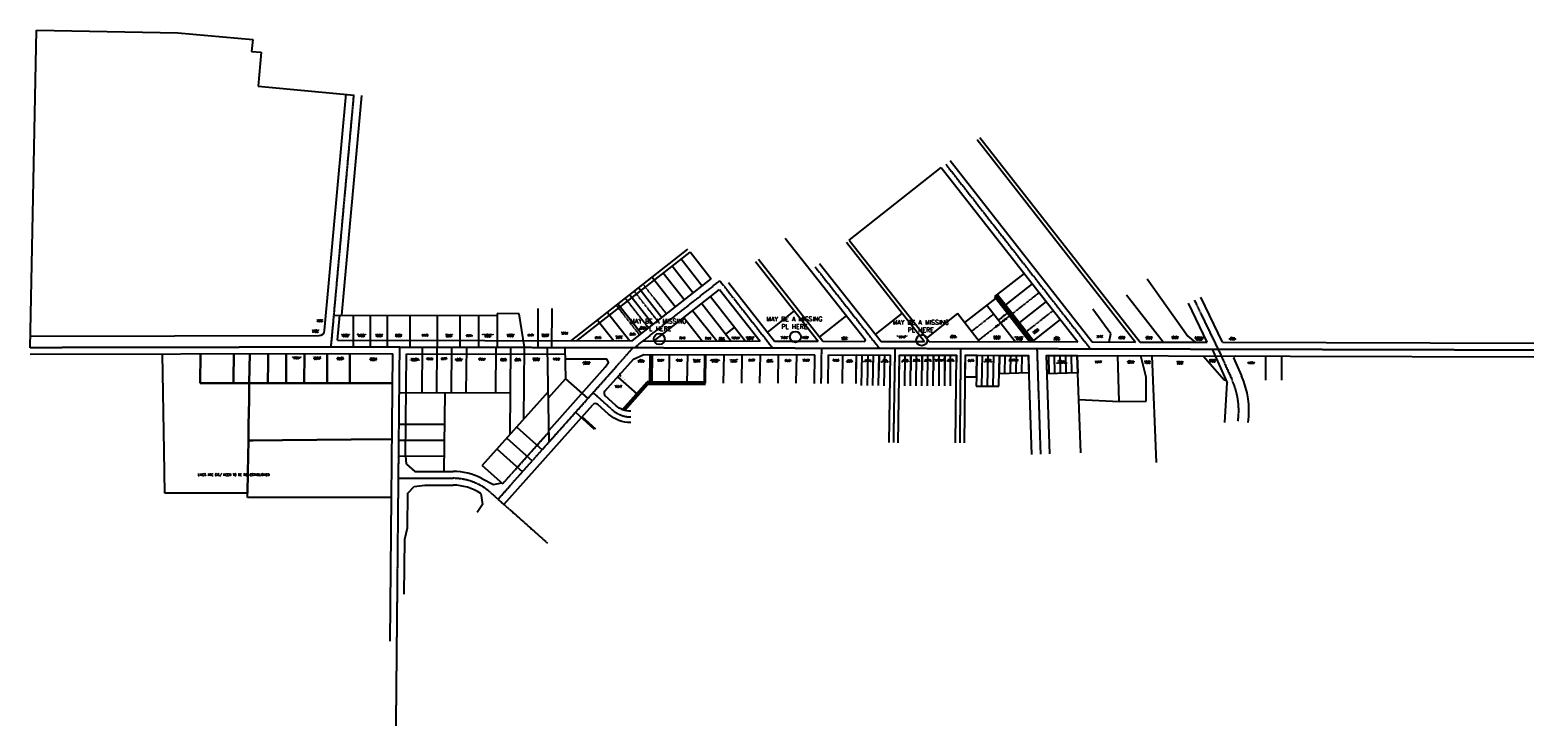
# Model space of a CAD drawing. Header units: feet. Extents: x 1411505 to 1433187, y 668446 to 674156.
# Tile 2 of 2: x 1426563 to 1433187, y 671090 to 674156. Entities that reach past the tile are written whole.
import ezdxf

# ---------------------------------------------------------------- set-up
doc = ezdxf.new("R2010")
doc.units = ezdxf.units.FT
doc.header["$MEASUREMENT"] = 0
doc.linetypes.add('cl', pattern=[5, 0.09375, -0.09375, 4.625, -0.09375, 0.09375])
doc.linetypes.add('F', pattern=[0.15, 0.1, -0.05])
for name, color, linetype in [('DV_X_Property_Line', 80, 'Continuous'), ('DV_X_Property_Line-GIS', 74, 'Continuous'), ('DV_X_Text', 20, 'Continuous'), ('RW_X_CL', 180, 'cl'), ('RW_X_Esmt_SH', 50, 'esmtshex'), ('RW_X_Esmt_U', 11, 'esmtuex'), ('RW_X_Right_of_Way', 50, 'rowex'), ('SC_Scratch15', 7, 'Continuous')]:
    doc.layers.add(name, color=color, linetype=linetype)
doc.layers.add('SURVEY NOTES', color=10, linetype='Continuous', plot=False)
doc.styles.add('C1', font='simplex.shx')
doc.styles.get("Standard").update_dxf_attribs({"font": 'font31.shx'})
doc.styles.add('Straight-Normal', font='font30.shx', dxfattribs={"height": 0.1})
doc.linetypes.add('esmtshex', pattern='A,0.75,-0.1,["Ex SH",Straight-Normal,S=1,R=0,X=0,Y=-0.06],-0.55,0.75,-0.3,0.75,-0.3,0.75,-0.3,0.75,-0.3', length=5.6)
doc.linetypes.add('esmtuex', pattern='A,0.75,-0.1,["Ex U",Straight-Normal,S=1,R=0,X=0,Y=-0.06],-0.45,0.75,-0.3,0.75,-0.3,0.75,-0.3,0.75,-0.3', length=5.5)
doc.linetypes.add('rowex', pattern='A,0.75,-0.05,["Ex R/W",Straight-Normal,S=1,R=0,X=0,Y=-0.06],-0.7,0.75,-0.3,0.75,-0.3,0.75,-0.3,0.75,-0.3', length=5.7)
doc.dimstyles.new('COEC', dxfattribs={"dimscale": 13.9, "dimtxt": 0.18, "dimasz": 0.18, "dimexe": 0.18, "dimexo": 0.0625, "dimgap": 0.09, "dimtad": 1, "dimzin": 0, "dimdsep": 46, "dimtxsty": 'Standard', "dimcen": 0.09, "dimclrd": 256, "dimclre": 256, "dimclrt": 256, "dimaunit": 1, "dimadec": 4, "dimazin": 0, "dimtfac": 1, "dimtofl": 0, "dimtmove": 0, "dimatfit": 3, "dimfxl": 1, "dimtolj": 1, "dimtzin": 0, "dimlwd": -1, "dimlwe": -1, "dimarcsym": 0})

msp = doc.modelspace()

# ---------------------------------------------------------------- linework, layer by layer
at = {"layer": 'DV_X_Property_Line'}
for p, q in [((1426563.7, 672756.2), (1426590.5, 674155.6)), ((1426590.5, 674155.6), (1427214.2, 674143.3)), ((1427214.2, 674143.3), (1427543.4, 674113.4)), ((1427543.4, 674113.4), (1427538.7, 674061.6)), ((1427538.7, 674061.6), (1427580.7, 674057.8)), ((1427580.7, 674057.8), (1427567.1, 673907.9)), ((1427567.1, 673907.9), (1427990.4, 673869.4)), ((1429430.1, 673147.2), (1429523.4, 673028.4)), ((1429351.3, 673085.3), (1429444.6, 672966.6)), ((1429390.7, 673116.2), (1429484, 672997.5)), ((1430941.3, 673083.5), (1430811, 672981)), ((1429243.5, 673019.8), (1429346, 672889.2)), ((1429302.2, 673066.8), (1429405.2, 672935.6)), ((1430977, 673037.9), (1430859.2, 672945.3)), ((1431483.9, 673059.2), (1431662.5, 672807.5)), ((1429152.8, 672948.6), (1429255.4, 672818.1)), ((1429204.1, 672988.8), (1429306.6, 672858.3)), ((1429521.1, 672950.6), (1429650.8, 672785.5)), ((1429560.4, 672981.5), (1429714.5, 672785.3)), ((1430815.9, 672974.7), (1430678.4, 672866.6)), ((1430776.6, 672943.8), (1430902.9, 672782.3)), ((1430815.9, 672974.7), (1430816, 672974.7)), ((1430817.3, 672985.9), (1430976.7, 672782.1)), ((1430859.2, 672945.3), (1430852.9, 672940.3)), ((1431038.7, 672959.2), (1430920.9, 672866.5)), ((1431554.3, 672780.7), (1431392.5, 672987.8)), ((1427901.4, 672900), (1428620.3, 672898.2)), ((1427985.8, 672899.8), (1427985.5, 672759.7)), ((1428060.8, 672899.6), (1428060.5, 672759.5)), ((1428135.8, 672899.4), (1428135.5, 672759.3)), ((1428235.8, 672899.2), (1428235.5, 672759.1)), ((1428355.8, 672898.9), (1428355.5, 672758.8)), ((1428455.8, 672898.6), (1428455.5, 672758.5)), ((1428538.3, 672898.4), (1428538, 672758.3)), ((1428620.4, 672906.1), (1428620, 672758.1)), ((1428717.3, 672905.7), (1428620.4, 672906.1)), ((1428741.2, 672757.8), (1428717.3, 672905.7)), ((1428801.2, 672757.6), (1428800.1, 672929.2)), ((1428861.4, 672757.5), (1428862.2, 672929.3)), ((1429062.4, 672877.6), (1429133.7, 672786.8)), ((1429105.6, 672911.5), (1429203.8, 672786.6)), ((1429442.5, 672888.8), (1429523.4, 672785.8)), ((1429481, 672920.7), (1429587.1, 672785.7)), ((1429928.8, 672918.4), (1429810.3, 672825.2)), ((1430158.2, 672897.6), (1430039.4, 672804.3)), ((1430404.3, 672908.4), (1430286.5, 672815.6)), ((1430647.6, 672906.1), (1430511.3, 672798.6)), ((1430744, 672782.7), (1430647.6, 672906.1)), ((1431100.3, 672880.5), (1430982.5, 672787.8)), ((1431323.4, 672817.7), (1431243.9, 672925.6)), ((1429627.3, 672815.3), (1429666.7, 672846.2)), ((1430920.9, 672866.5), (1430914.6, 672861.6)), ((1431315.6, 672781.3), (1431323.4, 672817.7)), ((1428289.5, 672758.9), (1428287.6, 672559.1)), ((1428354.5, 672758.8), (1428352.6, 672558.9)), ((1428419.5, 672758.6), (1428417.6, 672558.7)), ((1428484.5, 672758.4), (1428482.6, 672558.4)), ((1428614.5, 672758.1), (1428612.6, 672558)), ((1428679.5, 672758), (1428675.8, 672372.8)), ((1428739.5, 672757.8), (1428736.5, 672440.8)), ((1428849.3, 672341.9), (1428842.3, 672757.5)), ((1428918.6, 672757.4), (1428920.7, 672619.4)), ((1430982.5, 672787.8), (1430976.2, 672782.8)), ((1431662.5, 672807.5), (1431694.5, 672780.3)), ((1429297.7, 672600.8), (1429299.4, 672726.4)), ((1429377.7, 672600.6), (1429379.4, 672726.2)), ((1429457.7, 672600.5), (1429459.4, 672726)), ((1429537.7, 672600.4), (1429539.4, 672725.8)), ((1429617.7, 672600.1), (1429619.4, 672725.6)), ((1429697.7, 672599.9), (1429699.4, 672725.4)), ((1429777.7, 672599.7), (1429779.4, 672725.2)), ((1429857.7, 672599.5), (1429859.4, 672725)), ((1429937.7, 672599.3), (1429939.4, 672724.8)), ((1430140.7, 672598.8), (1430142.4, 672724.3)), ((1430200.7, 672598.6), (1430202.4, 672724.1)), ((1428846.1, 672535.4), (1428920.9, 672619.3)), ((1428920.7, 672619.4), (1429018.8, 672531.9)), ((1429238.3, 672550.7), (1429151.5, 672628.1)), ((1428189.3, 672559.4), (1428677.6, 672557.8)), ((1428389.3, 672558.7), (1428385.9, 672210.8)), ((1428554.7, 672237), (1428845.6, 672563.2)), ((1429282.9, 672600.8), (1429176.7, 672481.7)), ((1429537.7, 672600.4), (1429282.9, 672600.8)), ((1428187.9, 672419.4), (1428387.9, 672418.8)), ((1429049, 672395.5), (1428965, 672471.5)), ((1428187.2, 672349.4), (1428387.2, 672348.8)), ((1428662.9, 672358.2), (1428774.9, 672258.3)), ((1428706.1, 672406.7), (1428818.1, 672306.9)), ((1428186.6, 672279.5), (1428386.6, 672278.8)), ((1428619.6, 672309.7), (1428731.6, 672209.8)), ((1428554.7, 672237), (1428644.7, 672157.1))]:
    msp.add_line(p, q, dxfattribs=at)
at = {"layer": 'DV_X_Property_Line', "linetype": 'F'}
for p, q in [((1429263.2, 673035.2), (1429365.7, 672904.7)), ((1429145, 672942.4), (1429247.5, 672811.9)), ((1429184.4, 672973.4), (1429286.9, 672842.8)), ((1429223.8, 673004.3), (1429326.3, 672873.8))]:
    msp.add_line(p, q, dxfattribs=at)
at = {"layer": 'DV_X_Property_Line', "color": 247, "linetype": 'F'}
for p, q in [((1431007.8, 672998.6), (1430890, 672905.9)), ((1430807.4, 672904.5), (1430709.2, 672827.3)), ((1430877.5, 672896), (1430740, 672787.9)), ((1430867.9, 672908.2), (1430828.6, 672877.3)), ((1431069.5, 672919.8), (1430951.7, 672827.1))]:
    msp.add_line(p, q, dxfattribs=at)
at = {"layer": 'DV_X_Property_Line', "color": 1}
for p, q in [((1427152.8, 672300.1), (1427146.1, 672728.6)), ((1427313.8, 672728.9), (1427311.4, 672599.6)), ((1427311.4, 672599.6), (1427313.8, 672728.9)), ((1427460.7, 672729.2), (1427458.6, 672615.9)), ((1427458.6, 672615.9), (1427460.7, 672729.2)), ((1427530.7, 672729.3), (1427529.5, 672665.4)), ((1427529.5, 672665.4), (1427530.7, 672729.3)), ((1427611, 672694.3), (1427610.5, 672599.6)), ((1427610.5, 672599.6), (1427611, 672694.3)), ((1427611.1, 672729.4), (1427611, 672694.3)), ((1427611, 672694.3), (1427611.1, 672729.4)), ((1427691.1, 672729.6), (1427690.6, 672599.6)), ((1427690.6, 672599.6), (1427691.1, 672729.6)), ((1427691.1, 672729), (1427691.1, 672723.3)), ((1427691.1, 672723.3), (1427691.1, 672729)), ((1427770.5, 672599.6), (1427771.1, 672729.7)), ((1427771.1, 672729.7), (1427770.5, 672599.6)), ((1427871.1, 672729.9), (1427870.9, 672660.7)), ((1427870.9, 672660.7), (1427871.1, 672729.9)), ((1427971, 672729.7), (1427970.6, 672599.5)), ((1427970.6, 672599.5), (1427971, 672729.7)), ((1427458.6, 672615.9), (1427458.3, 672599.6)), ((1427458.3, 672599.6), (1427458.6, 672615.9)), ((1427529.5, 672665.4), (1427528.4, 672599.6)), ((1427528.4, 672599.6), (1427529.5, 672665.4)), ((1427870.9, 672660.7), (1427870.6, 672599.5)), ((1427870.6, 672599.5), (1427870.9, 672660.7)), ((1427311.4, 672599.6), (1427365, 672599.6)), ((1427365, 672599.6), (1427311.4, 672599.6)), ((1427365, 672599.6), (1427446.7, 672599.6)), ((1427446.7, 672599.6), (1427365, 672599.6)), ((1427446.7, 672599.6), (1427458.3, 672599.6)), ((1427458.3, 672599.6), (1427446.7, 672599.6)), ((1427458.3, 672599.6), (1427528.4, 672599.6)), ((1427458.3, 672599.6), (1427458.3, 672599.6)), ((1427458.3, 672599.6), (1427458.3, 672599.6)), ((1427528.4, 672599.6), (1427458.3, 672599.6)), ((1427528.4, 672599.6), (1427527.1, 672524.5)), ((1427527.1, 672524.5), (1427528.4, 672599.6)), ((1427528.4, 672599.6), (1427528.4, 672599.6)), ((1427610.5, 672599.6), (1427528.4, 672599.6)), ((1427528.4, 672599.6), (1427610.5, 672599.6)), ((1427610.5, 672599.6), (1427610.5, 672599.6)), ((1427610.5, 672599.6), (1427690.6, 672599.6)), ((1427690.6, 672599.6), (1427610.5, 672599.6)), ((1427690.6, 672599.6), (1427770.5, 672599.6)), ((1427690.6, 672599.6), (1427690.6, 672599.6)), ((1427770.5, 672599.6), (1427690.6, 672599.6)), ((1427770.5, 672599.6), (1427854.7, 672599.5)), ((1427854.7, 672599.5), (1427770.5, 672599.6)), ((1427770.5, 672599.6), (1427770.5, 672599.6)), ((1427854.7, 672599.5), (1427870.6, 672599.5)), ((1427870.6, 672599.5), (1427854.7, 672599.5)), ((1427870.6, 672599.5), (1427970.6, 672599.5)), ((1427870.6, 672599.5), (1427870.6, 672599.5)), ((1427870.6, 672599.5), (1427870.6, 672599.5)), ((1427970.6, 672599.5), (1427870.6, 672599.5)), ((1427970.6, 672599.5), (1428046.3, 672599.5)), ((1427970.6, 672599.5), (1427970.6, 672599.5)), ((1428046.3, 672599.5), (1427970.6, 672599.5)), ((1428046.3, 672599.5), (1428159.8, 672599.5)), ((1428159.6, 672599.5), (1428046.3, 672599.5)), ((1428159.8, 672599.5), (1428159.8, 672599.5)), ((1427527.1, 672524.5), (1427525.3, 672416.5)), ((1427525.3, 672416.5), (1427527.1, 672524.5)), ((1427525.3, 672416.5), (1427524.3, 672357.3)), ((1427524.3, 672357.3), (1427525.3, 672416.5)), ((1427524.1, 672347.1), (1427521.8, 672205.9)), ((1427521.8, 672205.9), (1427524.1, 672347.1)), ((1427524.3, 672357.3), (1427524.1, 672347.1)), ((1427524.1, 672347.1), (1427524.3, 672357.3)), ((1427543.4, 672347.3), (1427524.1, 672347.1)), ((1427524.1, 672347.1), (1427543.4, 672347.3)), ((1427674.4, 672348.6), (1427543.4, 672347.3)), ((1427543.4, 672347.3), (1427674.4, 672348.6)), ((1427977.5, 672351.6), (1427674.4, 672348.6)), ((1427674.4, 672348.6), (1427977.5, 672351.6)), ((1428157.3, 672353.3), (1427977.5, 672351.6)), ((1427977.5, 672351.6), (1428157.3, 672353.3)), ((1427155.6, 672114.7), (1427152.8, 672300.1)), ((1427521.8, 672205.9), (1427520.3, 672115.6)), ((1427520.3, 672115.6), (1427521.8, 672205.9)), ((1427337.1, 672115.2), (1427155.6, 672114.7)), ((1427520.3, 672115.6), (1427337.1, 672115.2)), ((1427519.9, 672095.6), (1427520, 672103.4)), ((1427535.5, 672095.6), (1427519.9, 672095.6)), ((1427520, 672103.4), (1427520.3, 672115.6)), ((1427579.5, 672095.6), (1427535.5, 672095.6)), ((1427535.5, 672095.6), (1427535.5, 672095.6)), ((1427699.7, 672095.7), (1427579.5, 672095.6)), ((1428154.8, 672095.9), (1427699.7, 672095.7))]:
    msp.add_line(p, q, dxfattribs=at)
at = {"layer": 'DV_X_Property_Line-GIS'}
for p, q in [((1430225.3, 672589.1), (1430227.6, 672724.1)), ((1430252.6, 672724), (1430250.3, 672589)), ((1430275.3, 672589), (1430277.7, 672723.9)), ((1430300.3, 672588.9), (1430302.7, 672723.9)), ((1430325.4, 672588.8), (1430327.8, 672723.7)), ((1430415.7, 672588.5), (1430417.4, 672723.6)), ((1430440.8, 672588.4), (1430442.4, 672723.5)), ((1430465.9, 672588.3), (1430467.4, 672723.4)), ((1430491.1, 672588.2), (1430492.4, 672723.4)), ((1430516.1, 672588.1), (1430517.4, 672723.3)), ((1430541.2, 672588), (1430542.6, 672723.2)), ((1430566.3, 672587.9), (1430567.6, 672723.2)), ((1430591.3, 672587.9), (1430592.6, 672723.1)), ((1430616.4, 672587.8), (1430617.6, 672723.1)), ((1430730.8, 672628.4), (1430732.2, 672722.8)), ((1430755.3, 672588), (1430757.2, 672722.7)), ((1430780.3, 672587.2), (1430782.2, 672722.6)), ((1430805.3, 672587.1), (1430807.2, 672722.6)), ((1430830.3, 672587), (1430832.2, 672722.5)), ((1430856.2, 672643.2), (1430857.3, 672722.5)), ((1430881.2, 672644.2), (1430882.3, 672722.4)), ((1430906.3, 672645.1), (1430907.4, 672722.3)), ((1430931.4, 672646), (1430932.4, 672722.3)), ((1431052.2, 672641.7), (1431049.5, 672722)), ((1431077.1, 672642.5), (1431074.4, 672721.9)), ((1431102.1, 672643.3), (1431099.4, 672721.8)), ((1431126.9, 672644.1), (1431124.4, 672721.8)), ((1431151.9, 672644.9), (1431149.4, 672721.7)), ((1431191.6, 672293.5), (1431174.5, 672721.6)), ((1431359.3, 672519.6), (1431353.5, 672721.2)), ((1431478.2, 672626.8), (1431455.5, 672720.9)), ((1431523.9, 672250.5), (1431504.5, 672720.8)), ((1431730.2, 672720.2), (1431822.9, 672614.1)), ((1432005.7, 672613.8), (1432005.6, 672718.6)), ((1432076.8, 672612.9), (1432076.6, 672718.4)), ((1430681.8, 672627.9), (1430730.8, 672628.4)), ((1430730.8, 672628.4), (1430730.3, 672587.4)), ((1430831.1, 672642.3), (1430962.7, 672647.2)), ((1431177.4, 672645.8), (1431042.8, 672641.4)), ((1431479.3, 672520.8), (1431478.2, 672626.8)), ((1431822.9, 672614.1), (1431830.2, 672614)), ((1430730.3, 672587.4), (1430830.3, 672587)), ((1431181.9, 672528), (1431359.3, 672519.6)), ((1431359.3, 672519.6), (1431479.3, 672520.8))]:
    msp.add_line(p, q, dxfattribs=at)
at = {"layer": 'RW_X_CL'}
for p, q in [((1427888.7, 672760), (1427989.5, 673870.8)), ((1430596.2, 673565), (1431233, 672751.5)), ((1430020.8, 673112.3), (1430303.4, 672753.9)), ((1429224.8, 672755.9), (1429601, 673051.2)), ((1429601, 673051.2), (1429833.7, 672755)), ((1431796.4, 672749.1), (1431692.4, 672965.2)), ((1426562.8, 672757.5), (1427888.7, 672760)), ((1427888.7, 672760), (1433186.7, 672746.6)), ((1428623.8, 672088.6), (1429219.2, 672756.6)), ((1430047.7, 672598.7), (1430049.8, 672754.5)), ((1430366.7, 672338), (1430373.4, 672753.7)), ((1430659.1, 672337.3), (1430663, 672752.9)), ((1431014.7, 672287.5), (1430999.1, 672752.1)), ((1431795.9, 672750.1), (1431857.5, 672613.7)), ((1429126.8, 672482.7), (1429042.2, 672558.1)), ((1428644.7, 672157.1), (1428848.6, 672385.9))]:
    msp.add_line(p, q, dxfattribs=at)
msp.add_lwpolyline([(1428175.1, 671089.8), (1428191.2, 672759.2)], dxfattribs=at)
msp.add_lwpolyline([(1428185.6, 672181.2), (1428425.8, 672180.7, -0.18304), (1428591.3, 672117.6), (1428841.8, 671895)], format="xyb", dxfattribs=at)
for centre, radius, start, end in [((1431558.5, 672478.7), 328, 351.94171, 24.29218), ((1429210, 672575.9), 125, 228.27602, 269.79269)]:
    msp.add_arc(centre, radius, start, end, dxfattribs=at)
at = {"layer": 'RW_X_Esmt_SH', "ltscale": 0.45}
for p, q in [((1430239.8, 672784), (1430242.8, 672790.3)), ((1429220.2, 672705.1), (1429266.6, 672726.5))]:
    msp.add_line(p, q, dxfattribs=at)
msp.add_lwpolyline([(1429096.1, 672671.1), (1429110.9, 672691.5), (1429103.3, 672706.9)], dxfattribs=at)
at = {"layer": 'RW_X_Esmt_U', "ltscale": 0.7}
for p, q in [((1429292.8, 672605.8), (1429294.4, 672726.4)), ((1429302.8, 672605.8), (1429304.4, 672726.4)), ((1429532.8, 672605.4), (1429534.4, 672725.8)), ((1429171.7, 672483.6), (1429280.7, 672605.8)), ((1429181.9, 672480), (1429285.2, 672595.8)), ((1429292.8, 672605.8), (1429280.7, 672605.8)), ((1429285.2, 672595.8), (1429537.7, 672595.4)), ((1429302.8, 672605.8), (1429532.8, 672605.4)), ((1429054, 672397.7), (1428994.3, 672451.8))]:
    msp.add_line(p, q, dxfattribs=at)
at = {"layer": 'RW_X_Right_of_Way', "ltscale": 0.7}
for p, q in [((1427860.2, 672832.6), (1427954.6, 673873.9)), ((1427936.6, 672899.9), (1428024.3, 673867.6)), ((1430734, 673672.9), (1431432.2, 672781)), ((1430746.5, 673682.7), (1431452.5, 672780.9)), ((1430170.8, 673230.5), (1430576.5, 673549.6)), ((1430576.5, 673549.6), (1431177.7, 672781.6)), ((1430615.8, 673580.4), (1431241.3, 672781.5)), ((1429889, 673239.1), (1430242.8, 672790.3)), ((1430158.2, 673220.6), (1430502.9, 672783.3)), ((1430170.8, 673230.5), (1430523.4, 672783.3)), ((1428947.3, 672787.3), (1429460.3, 673190)), ((1428973.1, 672787.2), (1429470.2, 673177.4)), ((1429469.5, 673178.2), (1429562.8, 673059.4)), ((1429770.8, 673146.3), (1430055, 672784.5)), ((1429758.2, 673136.5), (1430034.6, 672784.5)), ((1430040.4, 673127.8), (1430311.6, 672783.8)), ((1429215.3, 672786.6), (1429562.8, 673059.4)), ((1429311.4, 672785.8), (1429599.9, 673012.2)), ((1429599.9, 673012.2), (1429778.2, 672785.2)), ((1429639.2, 673043.1), (1429841.9, 672785)), ((1430811, 672981), (1430966.5, 672782.2)), ((1430823.6, 672990.8), (1430986.9, 672782.1)), ((1431748.1, 672780.2), (1431665.4, 672952.1)), ((1431814.8, 672780), (1431719.4, 672978.2)), ((1427916.6, 672789.9), (1427926.5, 672899.9)), ((1426562.7, 672807.5), (1427835.3, 672809.9)), ((1427916.6, 672789.9), (1429215.3, 672786.6)), ((1429263.7, 672786.5), (1429778.2, 672785.2)), ((1429841.9, 672785), (1430034.6, 672784.5)), ((1430055, 672784.5), (1430239.8, 672784)), ((1430311.6, 672783.8), (1430502.9, 672783.3)), ((1430523.4, 672783.3), (1431177.7, 672781.6)), ((1431241.3, 672781.5), (1431432.2, 672781)), ((1431452.5, 672780.9), (1431748.1, 672780.2)), ((1431769.2, 672749.2), (1431835.7, 672601.7)), ((1431814.8, 672780), (1433186.8, 672776.6)), ((1426562.8, 672727.5), (1427888.7, 672730)), ((1427888.7, 672730), (1428160.9, 672729.3)), ((1428148.7, 671463), (1428160.9, 672729.3)), ((1428216.6, 672279.3), (1428220.9, 672729.1)), ((1428220.9, 672729.1), (1428919, 672727.3)), ((1428919.3, 672707.3), (1429103.3, 672706.9)), ((1429095, 672564.6), (1429220.2, 672705.1)), ((1429266.6, 672726.5), (1430019.4, 672724.6)), ((1430017.7, 672599.1), (1430019.4, 672724.6)), ((1430077.7, 672598.3), (1430079.4, 672724.4)), ((1430079.4, 672724.4), (1430352.9, 672723.7)), ((1430346.7, 672338.3), (1430352.9, 672723.7)), ((1430386.7, 672337.6), (1430392.9, 672723.6)), ((1430392.9, 672723.6), (1430642.7, 672723)), ((1430639.1, 672337.5), (1430642.7, 672723)), ((1430679.1, 672337.1), (1430682.7, 672722.9)), ((1430682.7, 672722.9), (1430960.1, 672722.2)), ((1430974.7, 672286.2), (1430960.1, 672722.2)), ((1431054.7, 672288.9), (1431040.2, 672722)), ((1431040.2, 672722), (1433186.6, 672716.6)), ((1431871.8, 672719.9), (1431862.9, 672711)), ((1431862.9, 672711), (1431898.5, 672632.2)), ((1428848.5, 672393.3), (1429096.1, 672671.1)), ((1431824.7, 672426.6), (1431835.7, 672601.7)), ((1428649.9, 672065.3), (1429041.7, 672504.9)), ((1428221.4, 672243.6), (1428217.3, 672279.3)), ((1428221.4, 672243.6), (1428257.9, 672211.1)), ((1428253.8, 672144.8), (1428301.2, 672151)), ((1428257.9, 672211.1), (1428425.8, 672210.7)), ((1428301.2, 672151), (1428425.7, 672150.7)), ((1428553.3, 672179.7), (1428603.8, 672153.7)), ((1428603.8, 672153.7), (1428641.1, 672160.3)), ((1428225.5, 671963.2), (1428227, 672114.8)), ((1428227, 672114.8), (1428253.8, 672144.8)), ((1428547.5, 672113.6), (1428555.4, 672065.2)), ((1428555.4, 672065.2), (1428531.3, 672030.3)), ((1428213, 671913.3), (1428225.5, 671963.2)), ((1428210.7, 671670.8), (1428213, 671913.3))]:
    msp.add_line(p, q, dxfattribs=at)
at = {"layer": 'RW_X_Right_of_Way', "ltscale": 0.7, "flags": 128}
for points in [[(1429209.4, 672425.9, -0.183159), (1429110.2, 672464), (1429062.9, 672506.1)], [(1429209.6, 672475.9, -0.183159), (1429143.4, 672501.3), (1429096.2, 672543.5)]]:
    msp.add_lwpolyline(points, format="xyb", dxfattribs=at)
at = {"layer": 'RW_X_Right_of_Way', "ltscale": 0.7}
for centre, radius, start, end in [((1427835.3, 672834.9), 25, 270.10417, 354.81917), ((1431558.5, 672478.7), 373, 351.94171, 24.29218), ((1429106.2, 672554.7), 15, 138.28943, 228.27602), ((1429052.9, 672494.9), 15, 48.27602, 138.28943), ((1428425.2, 671930.7), 220, 56.23098, 89.87309), ((1428425.2, 671930.7), 280, 62.77986, 89.87309)]:
    msp.add_arc(centre, radius, start, end, dxfattribs=at)
at = {"layer": 'SC_Scratch15', "color": 6}
for p, q in [((1430079.4, 672724.4), (1430079.5, 672724.4)), ((1430141.7, 672673), (1430141.7, 672673))]:
    msp.add_line(p, q, dxfattribs=at)
at = {"layer": 'SURVEY NOTES'}
for p, q in [((1430201.6, 672661.4), (1430202.4, 672724.1)), ((1430202.4, 672724.1), (1430302.7, 672723.9)), ((1430302.7, 672723.9), (1430301.5, 672656.4))]:
    msp.add_line(p, q, dxfattribs=at)
at = {"layer": 'SURVEY NOTES', "flags": 128}
for points in [[(1430391.9, 672659.7), (1430392.9, 672723.6), (1430442.4, 672723.5), (1430441.6, 672655.9)], [(1430441.6, 672655.9), (1430442.4, 672723.5), (1430492.4, 672723.4), (1430491.7, 672655.8)], [(1430491.7, 672655.8), (1430492.4, 672723.4), (1430542.6, 672723.2), (1430541.9, 672655.6)], [(1430541.9, 672655.6), (1430542.6, 672723.2), (1430592.6, 672723.1), (1430591.9, 672655.5)], [(1430591.9, 672655.5), (1430592.6, 672723.1), (1430642.7, 672723), (1430642.1, 672659.6)], [(1430682.1, 672660.9), (1430682.7, 672722.9), (1430732.2, 672722.8), (1430730.8, 672628.4)], [(1430730.8, 672628.4), (1430732.2, 672722.8), (1430832.2, 672722.5), (1430831.1, 672642.3)], [(1430831.1, 672642.3), (1430832.2, 672722.5), (1430960.1, 672722.2), (1430962.7, 672647.2)], [(1431042.8, 672641.4), (1431040.2, 672722), (1431174.5, 672721.6), (1431177.4, 672645.8)]]:
    msp.add_lwpolyline(points, dxfattribs=at)
at = {"layer": 'SURVEY NOTES'}
for centre in [(1429334.1, 672794.6), (1429933.8, 672803.9), (1430490.5, 672789.1)]:
    msp.add_circle(centre, 24.2, dxfattribs=at)

# ---------------------------------------------------------------- texts
at = {"layer": 'DV_X_Text', "attachment_point": 2, "style": 'C1'}
for s, heights, insert, char_height, rotation in [('⅊', [0], (1430783.2, 672951.9), 3, 38.20973), ('⅊', [0], (1430830.4, 672999.2), 3, 38.20973), ('⅊', [0], (1430880.7, 672965.2), 3, 38.20973), ('⅊', [0], (1430753.5, 672928.6), 3, 38.20973), ('Z', [0], (1430840.2, 672888.5), 3, 38.20973), ('LOT 1716', [0], (1430847.8, 672896.8), 2, 38.20973), ('PT LOT 137', [0], (1430853.3, 672881.2), 2, 38.20973), ('PT LOT 138', [0], (1430856.2, 672877.6), 2, 38.20973), ('Z', [0], (1430910.8, 672924.2), 3, 38.20973), ('⅊', [0], (1430939.1, 672883.9), 3, 38.20973), ('Z', [0], (1430810.2, 672845.1), 3, 38.20973), ('PT LOT 137', [0], (1430820.1, 672855.2), 2, 38.20973), ('PT LOT 138', [0], (1430822.9, 672851.5), 2, 38.20973), ('Z', [0], (1430843.4, 672871.1), 3, 38.20973), ('⅊', [0], (1430856.8, 672837.5), 3, 128.20973), ('Z', [0], (1430970.1, 672843.7), 3, 38.20973), ('PHYLLIS A. JENKINS\\P160 HILL ST.\\PIR DEED 22-052155\\PC05-00211-0019', [20.2], (1430988.9, 672833.5), 2, 38.20973), ('⅊', [0], (1431001.8, 672806), 3, 38.20973)]:
    msp.add_mtext_dynamic_manual_height_columns(s, width=45.829, gutter_width=10, heights=heights, dxfattribs=dict(at, insert=insert, char_height=char_height, rotation=rotation))
for s, width, heights, insert, char_height in [('M/M CONSTRUCTION\\PKIMMEL TRL.\\PC05-00621-0024', 62.868, [0], (1427839, 672879.5), 2), ('DALE L. DITTRICK AND\\PRONDA L. DITTRICK\\P845 KIMMEL TRL.\\PC05-00621-0025', 62.868, [0], (1427819.7, 672835.4), 2), ('BRADLEY A. BARNETT AND\\PHEATHER M. SPELLMAN\\P590 WESTBROOK RD.\\PC05-00215-0012', 62.868, [0], (1427951.9, 672816.1), 2), ('CHELSE RENEE ROHRER AND\\PDARLENE F. MILLER\\P584 WESTBROOK RD.\\PC05-00215-0013', 62.868, [0], (1428022.2, 672816.3), 2), ('LARRY L. BURKETT AND\\PLINDA D. BURKETT\\P578 WESTBROOK RD.\\PC05-00215-0014', 62.868, [0], (1428100.3, 672816.3), 2), ('MEGAN A. CHOO AND\\PLUCAS D. WHITMIRE\\P572 WESTBROOK RD.\\PC05-00215-0011', 62.868, [0], (1428185.5, 672816.3), 2), ('DONNA J. JONES\\P566 WESTBROOK RD.\\PC05-00215-0008', 62.868, [0], (1428302.6, 672816), 2), ('RONNIE D. ULLERY AND\\PPHYLLIS I. ULLERY\\P560 WESTBROOK RD.\\PC05-00215-0009', 62.868, [0], (1428407.3, 672815.7), 2), ('KEVIN W. DULL\\P554 WESTBROOK RD.\\PC05-00215-0002', 62.868, [0], (1428497.4, 672814.8), 2), ('CHRISTOPHER GEORGE HOOVER AND\\PLINDA KAY HOOVER\\P548 WESTBROOK RD.\\PC05-00215-0019', 62.868, [0], (1428578.8, 672815.2), 2), ('MELINDA Y. CHERRY AND\\PPHILLIP W. CHERRY\\P542 WESTBROOK RD.\\PC05-00215-0005', 62.868, [0], (1428678.5, 672816.5), 2), ('KAREN L. PEDTKE\\P536 WESTBROOK RD.\\PC05-00215-0007', 62.868, [0], (1428767.5, 672816.5), 2), ('STEVEN L. KUMP AND\\PCAROLYN DENISE KUMP\\P530 WESTBROOK RD.\\PC05-00215-0003', 62.868, [0], (1428831.7, 672816.7), 2), ('CITY OF BROOKVILLE\\PWESTBROOK RD.\\PC05-00215-0004', 62.868, [0], (1428917.4, 672824.3), 2), ('RICHARD GREGG\\P452 WESTERN AVE.\\PC05-00214-0029', 62.868, [0], (1429216.6, 672820.6), 2), ('JOSEPH AND\\PAIMEE MINTON\\P444 WESTERN AVE.\\PC05-00214-0002', 62.868, [0], (1429259.4, 672849.3), 2), ('LARRY J. AND\\PAMY M. BUSH\\P180 WESTBROOK RD.\\PC05-00209-0036', 45.829, [0], (1430629.2, 672811.9), 2), ('SHERRY L. STRANGE\\P189 HILL ST.\\PC05-00211-0049', 52.246, [20.9], (1431274.1, 672809.9), 2), ('JERRY LEE HECK\\P470 WESTBROOK RD.\\PC05-00214-0001', 62.868, [0], (1429064.4, 672805), 2), ('ANGELICA HEIMER AND\\PJEREMY HEIMER\\P456 WESTERN AVE.\\PC05-00214-0028', 62.868, [0], (1429156.7, 672808.6), 2), ('STEVEN L. KUMP\\P419 WESTERN AVE.\\PC05-00214-0027', 62.868, [0], (1429435.7, 672803.5), 2), ('STEVEN L. KUMP\\P419 WESTERN AVE.\\PC05-00214-0026', 62.868, [0], (1429549, 672802.4), 2), ('DOUGLAS M. AND\\PTINA JAMES\\P415 WESTERN AVE.\\PC05-00214-0025', 62.868, [0], (1429609.3, 672801.7), 2), ('DALE L. MENDENHALL AND\\PDARLENE G. MENDENHALL\\PC05-00214-0034', 62.868, [0], (1429670.7, 672803.7), 2), ('DALE L. MENDENHALL AND\\PDARLENE G. MENDENHALL\\P34 ROCK ST.\\PC05-00214-0023', 62.868, [0], (1429733.6, 672804.8), 2), ('DENNIS E. ROHRER, JR.\\P35 ROCK ST.\\PC05-00209-0043', 62.868, [0], (1429885.3, 672805.4), 2), ("SAUNDRA G. O'DANIEL\\P404 WESTBROOK RD.\\PC05-00209-0006", 62.868, [0], (1429976.6, 672805.4), 2), ('JAMES E. AND\\PMARY ROSE DURHAM\\P54 CLAY ST.\\PC05-00209-0012', 62.868, [0], (1430150.1, 672803.9), 2), ('MERRILYN MARIE MILLS-WOGOMAN\\P222 WESTBROOK RD.\\PC05-00209-0024', 62.868, [0], (1430403.1, 672808.6), 2), ('DAVID A. FORTNER AND SHIRLEY L. FORTNER\\P160 WESTBROOK RD.\\PIR DEED 18-069845\\PC05-00211-0038', 45.829, [0], (1430821, 672809), 2), ('JAKE RUSSELL AND CHRISTINA MARIA GEBHART\\P120 WESTBROOK RD.\\PIR DEED 03-069407\\PC05-00211-0044', 45.829, [24.7], (1430919.2, 672804.7), 2), ('LOT 107\\PCRYSTAL LASHER\\P182 HILL ST.\\PIR DEED 22-036911\\PC05-00211-0018', 45.829, [20.3], (1431085.1, 672805.4), 2), ('JEFFERY J. AND \\PCATHY A. REQUARTH\\P60 WESTBROOK RD.\\PC05-00211-0050', 52.246, [20.9], (1431371.2, 672807.1), 2), ('BROOKVILLE AREA\\PHANDIVAN MINISTRY INC\\P42 WESTBROOK RD.\\PC05-00210-0006', 52.246, [20.9], (1431491.4, 672806.2), 2), ('BROOKVILLE AREA\\PHANDIVAN MINISTRY INC\\PS. WOLF CREEK ST.\\PC05-00210-0027', 52.246, [20.9], (1431605.8, 672807.6), 2), ('BOBBI JO P. BARTLEY AND\\PCHRISTOPHER T. MEYER AND JOANNA CHARLEEN MEYER\\P320 S. WOLF CREEK ST.\\PC05-00210-0004', 52.246, [20.9], (1431711.9, 672804.4), 2), ('ERIC R. AND\\PCARA J. GEARHART\\P325 S. WOLF CREEK ST.\\PC05-00205-0061', 52.246, [20.9], (1431858.9, 672802.1), 2), ('MELISSA M. CARTER, TRUSTEE\\P12016 WESTBROOK RD.\\PL55-02704-0034', 72.943, [18], (1427736.4, 672716.1), 2), ('ALEXANDRIA SULLIVAN &\\PDONALD SULLIVAN\\P12012 WESTBROOK RD.\\PL55-02704-0037', 45.829, [17.4], (1427826.6, 672716.5), 2), ('JOHN A. KINSEY &\\PKATHLEEN A. KINSEY\\P12008 WESTBROOK RD.\\PL55-02704-0031', 45.829, [15.2], (1427929, 672714.6), 2), ('MICHAEL S. ODELL &\\PCATHERINE S. ODELL\\P12002 WESTBROOK RD.\\PL55-02704-0030', 45.829, [15.2], (1428074.5, 672711.6), 2), ('JENNIFER L. MORGAN &\\PBRYAN A. SCHWAIM\\P11 JOHNSVILE-BROOKVILLE RD.\\PL54-00403-0014', 52.246, [20.9], (1428256.2, 672710), 2), ('WESLEY D. HARDIN\\P563 WESTBROOK RD.\\PL54-00403-0012', 52.246, [20.9], (1428323.1, 672711.6), 2), ('JANE L. BROOKS\\P557 WESTBROOK RD.\\PL54-00403-0011', 52.246, [20.9], (1428386, 672712.3), 2), ('CHAD C. &\\PELIZABETH F. WAKEFIELD\\P551 WESTBROOK RD.\\PL54-00403-0010', 52.246, [20.9], (1428450.9, 672710.3), 2), ('CHRISTOPHER PHILLIPS\\P545 WESTBROOK RD.\\PL54-00403-0009', 52.246, [20.9], (1428552.6, 672710.1), 2), ('VIRGINIA L. &\\PRICHARD B. SWABB\\P539 WESTBROOK RD.\\PL54-00403-0008', 52.246, [20.9], (1428647.6, 672709.8), 2), ('ROBERT S. &\\PANNA E. WELLER\\P535 WESTBROOK RD.\\PL54-00403-0044', 52.246, [20.9], (1428710.5, 672710), 2), ('ELIZABETH OSSWALD &\\PLEONARD E. DRIVER\\P533 WESTBROOK RD.\\PL54-00403-0007', 52.246, [20.9], (1428792.8, 672710.9), 2), ('SHANNON C. MCCOY\\P515 WESTBROOK RD.\\PL54-00403-0028', 52.246, [20.9], (1428881.2, 672710.5), 2), ('DENNIS P. JONES &\\PLISA R. JONES, TRUSTEES\\PWESTBROOK RD.\\PL54-00403-0001', 52.246, [20.9], (1429013.1, 672694.8), 2), ('MICHAEL &\\PJENNIFER GARDNER\\P445 WESTBROOK RD.\\PL54-00404-0012', 52.246, [20.9], (1429253.9, 672704.6), 2), ('MICHELLE L. PAIVOLA\\P441 WESTBROOK RD.\\PL54-00404-0011', 52.246, [20.9], (1429340.2, 672704.9), 2), ('JUSTIN M. TAYLOR\\P435 WESTBROOK RD.\\PL54-00404-0010', 52.246, [20.9], (1429421.5, 672705.2), 2), ('BRIDGET A. BUSHMAN &\\PJOSEPH GARRETT\\P429 WESTBROOK RD.\\PL54-00404-0009', 52.246, [20.9], (1429498.9, 672704.7), 2), ('MARY RUTH MCNEW &\\PDONALD R. MCNEW, TRUSTEES\\P421 WESTBROOK RD.\\PL54-00404-0008', 52.246, [20.9], (1429578.9, 672705), 2), ('AMANDA LEEANN DAVIS &\\PKIRK DAVIS\\P417 WESTBROOK RD.\\PL54-00404-0007', 52.246, [20.9], (1429662.1, 672704.7), 2), ('CARA A. ANDERSON\\P413 WESTBROOK RD.\\PL54-00404-0006', 52.246, [20.9], (1429740.7, 672706.2), 2), ('LAWRENCE E. &\\PSALLY K. BELL\\P409 WESTBROOK RD.\\PL54-00404-0005', 52.246, [20.9], (1429820.5, 672704.7), 2), ('TIM C. FINAFROCK\\P405 WESTBROOK RD.\\PL54-00404-0004', 52.246, [20.9], (1429900.6, 672704.5), 2), ('DOROTHY E. GILBERT\\P401 WESTBROOK RD.\\PL54-00404-0003', 52.246, [20.9], (1429980.7, 672705), 2), ('SARA M. FETTERS\\P333 WESTBROOK RD.\\PL54-00404-0002', 52.246, [20.9], (1430111.7, 672705.1), 2), ('BRIAN L. &\\PLISA M. SMART\\P327 WESTBROOK RD.\\PL54-00404-0001', 52.246, [20.9], (1430172.5, 672704.4), 2), ('MELISSA FOREMAN\\P321 WESTBROOK RD.\\PL54-00217-0001 THRU 0004', 52.246, [20.9], (1430252.3, 672703.5), 2), ('{\\W0.9;DANNY L. &\\PDIANNA L. ERVIN\\P301 WESTBROOK RD.\\PL54-00217-0005 & 0006}', 52.246, [20.9], (1430327.9, 672704.9), 2), ('{\\W0.9;MICHAEL T. &\\PSUSAN M. MULLENNIX\\P233 WESTBROOK RD.\\PL54-00217-0007 & 0008}', 52.246, [20.9], (1430417.7, 672705.6), 2), ('{\\W0.9;WILLIAM J. DINSMORE\\P225 WESTBROOK RD.\\PL54-00217-0009 & 0010}', 52.246, [20.9], (1430467.3, 672705.4), 2), ('\\pxqc;{\\W0.9;KATHLEEN A. DAFLER\\P221 WESTBROOK RD.\\PL54-00217-0011 & 0012}', 52.246, [20.9], (1430517.1, 672705.3), 2), ('{\\W0.9;BALSBAUGH INVESTMENTS, LLC\\P209 & 213 WESTBROOK RD.\\PL54-00217-0013 & 0014}', 52.246, [20.9], (1430567.3, 672705.2), 2), ('{\\W0.9;JANET L. LAWRENCE\\P201 WESTBROOK RD.\\PL54-00217-0015 & 0016}', 52.246, [20.9], (1430617, 672705.8), 2), ('TONYA S. PERRY\\P181 WESTBROOK RD.\\PL54-00217-0105', 52.246, [20.9], (1430707.2, 672704.7), 2), ('CHRISTOPHER F. &\\PJUDY L. POLSTON\\P169 WESTBROOK RD.\\PL54-00217-0019 THRU 0022', 52.246, [20.9], (1430782, 672705.6), 2), ('BRANDON C. REIGELSPERGER\\P131 WESTBROOK RD.\\PL54-00303-0015 THRU 0020', 76.736, [20.9], (1430894.9, 672706.3), 2), ('JASON DALTON HONAN &\\PJAMES HONAN\\P125 WESTBROOK RD.\\PL54-00303-0015-0021 THRU 0026', 112.374, [20.9], (1431106.5, 672699.3), 2), ('JUDITH ANN ANTHONY\\P85 WESTBROOK RD.\\PL54-00408-0003', 52.246, [20.9], (1431268, 672698.5), 2), ('TIMOTHY L. &\\PDEBORAH S. TONKOVICH\\P47 WESTBROOK RD.\\PL54-00408-0002', 52.246, [20.9], (1431410.4, 672699.5), 2), ('TRINITY EVANGELICAL\\PLUTHERAN CHURCH\\PWESTBROOK RD.\\PL54-00408-0001', 52.246, [20.9], (1431484.4, 672698.7), 2), ('TRINITY EVANGELICAL\\PLUTHERAN CHURCH\\PWESTBROOK RD.\\PL54-00303-0028', 52.246, [20.9], (1431627.3, 672696.2), 2), ('TRINITY EVANGELICAL\\PLUTHERAN CHURCH\\PWESTBROOK RD.\\PL54-00303-0027', 52.246, [20.9], (1431771, 672705), 2), ('DAVID SORRELL\\P401 S. WOLF CREEK ST.\\PL54-00408-0024', 52.246, [20.9], (1431941.6, 672694.5), 2), ('PID L54-00404-0013\\PNICHOLAS B. LAMB\\P503 WESTERN AVE.', 52.246, [20.9], (1429153.9, 672589.7), 2), ('LINES ARE GIS/ NEED TO BE RE-ESTABLISHED', 386.161, [151.3], (1427458.9, 672201.2), 10)]:
    msp.add_mtext_dynamic_manual_height_columns(s, width=width, gutter_width=10, heights=heights, dxfattribs=dict(at, insert=insert, char_height=char_height))
at = {"layer": 'RW_X_Esmt_U', "color": 4, "ltscale": 0.6}
for s, p in [('C DP&L ESMT.', (1429184.9, 672612.9)), ('D.B. 1549/40', (1429187.7, 672616.1)), ('L', (1429184.8, 672614.3))]:
    msp.add_text(s, height=2.5, rotation=139.25952, dxfattribs=at).set_placement(p)
at = {"layer": 'SURVEY NOTES', "char_height": 20, "attachment_point": 2, "style": 'C1'}
for insert in [(1429329.5, 672883.2), (1429929.2, 672892.5), (1430486, 672877.8)]:
    msp.add_mtext_dynamic_manual_height_columns('MAY BE A MISSING PL HERE', width=281.742, gutter_width=10, heights=[0], dxfattribs=dict(at, insert=insert))

# ---------------------------------------------------------------- leaders
at = {"layer": 'RW_X_Esmt_U', "color": 4, "ltscale": 0.6}
msp.add_leader([(1429160.9, 672644.3), (1429162, 672630.8), (1429162.9, 672630)], dimstyle='COEC', override={"dimgap": 0.09, "dimtad": 0, "dimcen": 0.107371, "dimaunit": 0}, dxfattribs=at)

doc.saveas('drawing.dxf')
